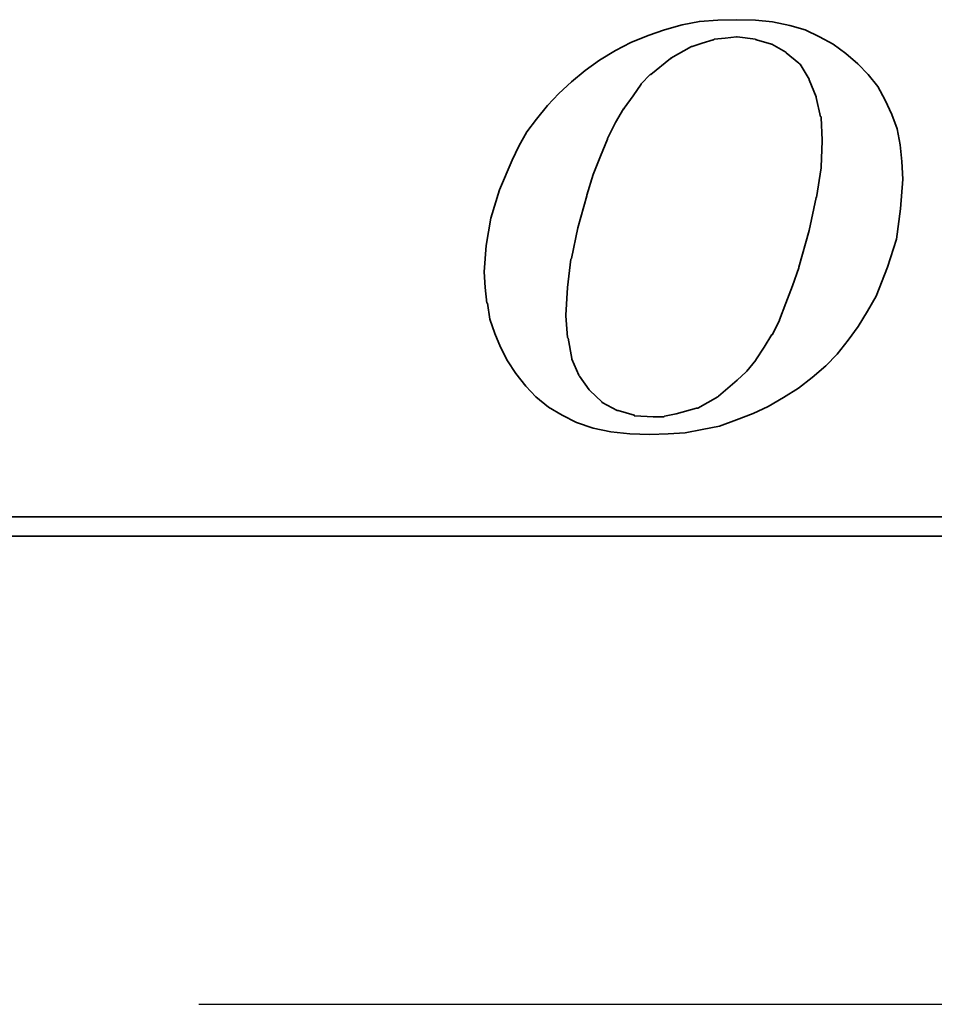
# Model space of a CAD drawing. Header units: millimetres. Extents: x -69 to 445, y -85 to 100.
# Tile 97 of 112: x 287.09 to 291.73, y 0 to 5. Entities that reach past the tile are written whole.
import ezdxf

# ---------------------------------------------------------------- set-up
doc = ezdxf.new("R2010")
doc.units = ezdxf.units.MM
doc.linetypes.add('CENTER', pattern=[2, 1.25, -0.25, 0.25, -0.25])
for name, color, linetype in [('CL', 1, 'CENTER'), ('DIM', 4, 'Continuous'), ('layer 1', 7, 'Continuous')]:
    doc.layers.add(name, color=color, linetype=linetype)

# ---------------------------------------------------------------- blocks, each defined once
blk = doc.blocks.new('TBI MOTION logo(完整正式版)')
at = {"layer": 'layer 1', "color": 22, "lineweight": 35}
for points, knots in [([(-11.34375, -6.98375), (-11.34375, -6.98375), (-10.91375, -7.43875), (-10.91375, -7.43875), (-10.91375, -7.43875), (-10.91375, -7.43875), (-10.38625, -7.87125), (-10.38625, -7.87125), (-10.38625, -7.87125), (-10.38625, -7.87125), (-9.81125, -8.20375), (-9.81125, -8.20375), (-9.81125, -8.20375), (-9.81125, -8.20375), (-9.21125, -8.51875), (-9.21125, -8.51875), (-9.21125, -8.51875), (-9.21125, -8.51875), (-8.51625, -8.75875), (-8.51625, -8.75875), (-8.51625, -8.75875), (-8.51625, -8.75875), (-7.77125, -8.90375), (-7.77125, -8.90375), (-7.77125, -8.90375), (-7.77125, -8.90375), (-6.97875, -8.99875), (-6.97875, -8.99875), (-6.97875, -8.99875), (-6.97875, -8.99875), (-6.14125, -9.02375), (-6.14125, -9.02375), (-6.14125, -9.02375), (-6.14125, -9.02375), (-5.37125, -8.99875), (-5.37125, -8.99875), (-5.37125, -8.99875), (-5.37125, -8.99875), (-4.65375, -8.94875), (-4.65375, -8.94875), (-4.65375, -8.94875), (-4.65375, -8.94875), (-3.93375, -8.80625), (-3.93375, -8.80625), (-3.93375, -8.80625), (-3.93375, -8.80625), (-3.21375, -8.66375), (-3.21375, -8.66375), (-3.21375, -8.66375), (-3.21375, -8.66375), (-2.49375, -8.39875), (-2.49375, -8.39875), (-2.49375, -8.39875), (-2.49375, -8.39875), (-1.79875, -8.13375), (-1.79875, -8.13375), (-1.79875, -8.13375), (-1.79875, -8.13375), (-1.17375, -7.84375), (-1.17375, -7.84375), (-1.17375, -7.84375), (-1.17375, -7.84375), (-0.52375, -7.46375), (-0.52375, -7.46375), (-0.52375, -7.46375), (-0.52375, -7.46375), (0.10124, -7.07875), (0.10124, -7.07875), (0.10124, -7.07875), (0.10124, -7.07875), (0.67625, -6.62375), (0.67625, -6.62375), (0.67625, -6.62375), (0.67625, -6.62375), (1.24874, -6.14375), (1.24874, -6.14375), (1.24874, -6.14375), (1.24874, -6.14375), (1.72874, -5.64125), (1.72874, -5.64125), (1.72874, -5.64125), (1.72874, -5.64125), (2.18624, -5.06375), (2.18624, -5.06375), (2.18624, -5.06375), (2.18624, -5.06375), (2.61625, -4.48874), (2.61625, -4.48874), (2.61625, -4.48874), (2.61625, -4.48874), (3.00125, -3.83874), (3.00125, -3.83874), (3.00125, -3.83874), (3.00125, -3.83874), (3.36124, -3.21374), (3.36124, -3.21374), (3.36124, -3.21374), (3.36124, -3.21374), (3.84374, -1.99125), (3.84374, -1.99125), (3.84374, -1.99125), (3.84374, -1.99125), (4.22625, -0.81875), (4.22625, -0.81875), (4.22625, -0.81875), (4.22625, -0.81875), (4.39125, 0.45624), (4.39125, 0.45624), (4.39125, 0.45624), (4.39125, 0.45624), (4.48874, 1.70124), (4.48874, 1.70124), (4.48874, 1.70124), (4.48874, 1.70124), (4.43874, 2.44625), (4.43874, 2.44625), (4.43874, 2.44625), (4.43874, 2.44625), (4.36874, 3.14125), (4.36874, 3.14125), (4.36874, 3.14125), (4.36874, 3.14125), (4.25125, 3.81125), (4.25125, 3.81125), (4.25125, 3.81125), (4.25125, 3.81125), (4.03124, 4.41125), (4.03124, 4.41125), (4.03124, 4.41125), (4.03124, 4.41125), (3.74374, 5.01125), (3.74374, 5.01125), (3.74374, 5.01125), (3.74374, 5.01125), (3.43124, 5.58875), (3.43124, 5.58875), (3.43124, 5.58875), (3.43124, 5.58875), (3.02625, 6.09125), (3.02625, 6.09125), (3.02625, 6.09125), (3.02625, 6.09125), (2.59374, 6.54875), (2.59374, 6.54875), (2.59374, 6.54875), (2.59374, 6.54875), (2.09124, 6.98125), (2.09124, 6.98125), (2.09124, 6.98125), (2.09124, 6.98125), (1.56124, 7.36625), (1.56124, 7.36625), (1.56124, 7.36625), (1.56124, 7.36625), (0.98624, 7.67625), (0.98624, 7.67625), (0.98624, 7.67625), (0.98624, 7.67625), (0.38624, 7.96375), (0.38624, 7.96375), (0.38624, 7.96375), (0.38624, 7.96375), (-0.25875, 8.15625), (-0.25875, 8.15625), (-0.25875, 8.15625), (-0.25875, 8.15625), (-0.98125, 8.30125), (-0.98125, 8.30125), (-0.98125, 8.30125), (-0.98125, 8.30125), (-1.70124, 8.37125), (-1.70124, 8.37125), (-1.70124, 8.37125), (-1.70124, 8.37125), (-2.49375, 8.39624), (-2.49375, 8.39624), (-2.49375, 8.39624), (-2.49375, 8.39624), (-3.28625, 8.37125), (-3.28625, 8.37125), (-3.28625, 8.37125), (-3.28625, 8.37125), (-4.05125, 8.32125), (-4.05125, 8.32125), (-4.05125, 8.32125), (-4.05125, 8.32125), (-4.77375, 8.18125), (-4.77375, 8.18125), (-4.77375, 8.18125), (-4.77375, 8.18125), (-5.51625, 7.96375), (-5.51625, 7.96375), (-5.51625, 7.96375), (-5.51625, 7.96375), (-6.21125, 7.72625), (-6.21125, 7.72625), (-6.21125, 7.72625), (-6.21125, 7.72625), (-6.92875, 7.43625), (-6.92875, 7.43625), (-6.92875, 7.43625), (-6.92875, 7.43625), (-7.57875, 7.10125), (-7.57875, 7.10125), (-7.57875, 7.10125), (-7.57875, 7.10125), (-8.24875, 6.69125), (-8.24875, 6.69125), (-8.24875, 6.69125), (-8.24875, 6.69125), (-8.84875, 6.26125), (-8.84875, 6.26125), (-8.84875, 6.26125), (-8.84875, 6.26125), (-9.42625, 5.78125), (-9.42625, 5.78125), (-9.42625, 5.78125), (-9.42625, 5.78125), (-9.95375, 5.30125), (-9.95375, 5.30125), (-9.95375, 5.30125), (-9.95375, 5.30125), (-10.43375, 4.79624), (-10.43375, 4.79624), (-10.43375, 4.79624), (-10.43375, 4.79624), (-10.88875, 4.22125), (-10.88875, 4.22125), (-10.88875, 4.22125), (-10.88875, 4.22125), (-11.29875, 3.69375), (-11.29875, 3.69375), (-11.29875, 3.69375), (-11.29875, 3.69375), (-11.63375, 3.09125), (-11.63375, 3.09125), (-11.63375, 3.09125), (-11.63375, 3.09125), (-11.91875, 2.49625), (-11.91875, 2.49625), (-11.91875, 2.49625), (-11.91875, 2.49625), (-12.44875, 1.24625), (-12.44875, 1.24625), (-12.44875, 1.24625), (-12.44875, 1.24625), (-12.80875, 0.06874), (-12.80875, 0.06874), (-12.80875, 0.06874), (-12.80875, 0.06874), (-12.99875, -1.07875), (-12.99875, -1.07875), (-12.99875, -1.07875), (-12.99875, -1.07875), (-13.09375, -2.18375), (-13.09375, -2.18375), (-13.09375, -2.18375), (-13.09375, -2.18375), (-13.04875, -2.85375), (-13.04875, -2.85375), (-13.04875, -2.85375), (-13.04875, -2.85375), (-12.97375, -3.50375), (-12.97375, -3.50375), (-12.97375, -3.50375), (-12.97375, -3.50375), (-12.95375, -3.50375), (-12.95375, -3.50375), (-12.95375, -3.50375), (-12.95375, -3.50375), (-12.85375, -4.17375), (-12.85375, -4.17375), (-12.85375, -4.17375), (-12.85375, -4.17375), (-12.63875, -4.77624), (-12.63875, -4.77624), (-12.63875, -4.77624), (-12.63875, -4.77624), (-12.39875, -5.35125), (-12.39875, -5.35125), (-12.39875, -5.35125), (-12.39875, -5.35125), (-12.11375, -5.92875), (-12.11375, -5.92875), (-12.11375, -5.92875), (-12.11375, -5.92875), (-11.75375, -6.45375), (-11.75375, -6.45375), (-11.75375, -6.45375), (-11.75375, -6.45375), (-11.34375, -6.98375), (-11.34375, -6.98375)], [0, 0, 0, 0, 0.01369863, 0.01369863, 0.01369863, 0.01369863, 0.02739726, 0.02739726, 0.02739726, 0.02739726, 0.04109589, 0.04109589, 0.04109589, 0.04109589, 0.05479452, 0.05479452, 0.05479452, 0.05479452, 0.06849315, 0.06849315, 0.06849315, 0.06849315, 0.08219178, 0.08219178, 0.08219178, 0.08219178, 0.09589041, 0.09589041, 0.09589041, 0.09589041, 0.10958904, 0.10958904, 0.10958904, 0.10958904, 0.12328767, 0.12328767, 0.12328767, 0.12328767, 0.1369863, 0.1369863, 0.1369863, 0.1369863, 0.15068493, 0.15068493, 0.15068493, 0.15068493, 0.16438356, 0.16438356, 0.16438356, 0.16438356, 0.17808219, 0.17808219, 0.17808219, 0.17808219, 0.19178082, 0.19178082, 0.19178082, 0.19178082, 0.20547945, 0.20547945, 0.20547945, 0.20547945, 0.21917808, 0.21917808, 0.21917808, 0.21917808, 0.23287671, 0.23287671, 0.23287671, 0.23287671, 0.24657534, 0.24657534, 0.24657534, 0.24657534, 0.26027397, 0.26027397, 0.26027397, 0.26027397, 0.2739726, 0.2739726, 0.2739726, 0.2739726, 0.28767123, 0.28767123, 0.28767123, 0.28767123, 0.30136986, 0.30136986, 0.30136986, 0.30136986, 0.31506849, 0.31506849, 0.31506849, 0.31506849, 0.32876712, 0.32876712, 0.32876712, 0.32876712, 0.34246575, 0.34246575, 0.34246575, 0.34246575, 0.35616438, 0.35616438, 0.35616438, 0.35616438, 0.36986301, 0.36986301, 0.36986301, 0.36986301, 0.38356164, 0.38356164, 0.38356164, 0.38356164, 0.39726027, 0.39726027, 0.39726027, 0.39726027, 0.4109589, 0.4109589, 0.4109589, 0.4109589, 0.42465753, 0.42465753, 0.42465753, 0.42465753, 0.43835616, 0.43835616, 0.43835616, 0.43835616, 0.45205479, 0.45205479, 0.45205479, 0.45205479, 0.46575342, 0.46575342, 0.46575342, 0.46575342, 0.47945205, 0.47945205, 0.47945205, 0.47945205, 0.49315068, 0.49315068, 0.49315068, 0.49315068, 0.50684932, 0.50684932, 0.50684932, 0.50684932, 0.52054795, 0.52054795, 0.52054795, 0.52054795, 0.53424658, 0.53424658, 0.53424658, 0.53424658, 0.54794521, 0.54794521, 0.54794521, 0.54794521, 0.56164384, 0.56164384, 0.56164384, 0.56164384, 0.57534247, 0.57534247, 0.57534247, 0.57534247, 0.5890411, 0.5890411, 0.5890411, 0.5890411, 0.60273973, 0.60273973, 0.60273973, 0.60273973, 0.61643836, 0.61643836, 0.61643836, 0.61643836, 0.63013699, 0.63013699, 0.63013699, 0.63013699, 0.64383562, 0.64383562, 0.64383562, 0.64383562, 0.65753425, 0.65753425, 0.65753425, 0.65753425, 0.67123288, 0.67123288, 0.67123288, 0.67123288, 0.68493151, 0.68493151, 0.68493151, 0.68493151, 0.69863014, 0.69863014, 0.69863014, 0.69863014, 0.71232877, 0.71232877, 0.71232877, 0.71232877, 0.7260274, 0.7260274, 0.7260274, 0.7260274, 0.73972603, 0.73972603, 0.73972603, 0.73972603, 0.75342466, 0.75342466, 0.75342466, 0.75342466, 0.76712329, 0.76712329, 0.76712329, 0.76712329, 0.78082192, 0.78082192, 0.78082192, 0.78082192, 0.79452055, 0.79452055, 0.79452055, 0.79452055, 0.80821918, 0.80821918, 0.80821918, 0.80821918, 0.82191781, 0.82191781, 0.82191781, 0.82191781, 0.83561644, 0.83561644, 0.83561644, 0.83561644, 0.84931507, 0.84931507, 0.84931507, 0.84931507, 0.8630137, 0.8630137, 0.8630137, 0.8630137, 0.87671233, 0.87671233, 0.87671233, 0.87671233, 0.89041096, 0.89041096, 0.89041096, 0.89041096, 0.90410959, 0.90410959, 0.90410959, 0.90410959, 0.91780822, 0.91780822, 0.91780822, 0.91780822, 0.93150685, 0.93150685, 0.93150685, 0.93150685, 0.94520548, 0.94520548, 0.94520548, 0.94520548, 0.95890411, 0.95890411, 0.95890411, 0.95890411, 0.97260274, 0.97260274, 0.97260274, 0.97260274, 0.98630137, 0.98630137, 0.98630137, 0.98630137, 1, 1, 1, 1]), ([(-8.77875, 1.03124), (-8.77875, 1.03124), (-8.51625, 1.89625), (-8.51625, 1.89625), (-8.51625, 1.89625), (-8.51625, 1.89625), (-8.20375, 2.66375), (-8.20375, 2.66375), (-8.20375, 2.66375), (-8.20375, 2.66375), (-7.91625, 3.38125), (-7.91625, 3.38125), (-7.91625, 3.38125), (-7.91625, 3.38125), (-7.91625, 3.40624), (-7.91625, 3.40624), (-7.91625, 3.40624), (-7.91625, 3.40624), (-7.57875, 4.07624), (-7.57875, 4.07624), (-7.57875, 4.07624), (-7.57875, 4.07624), (-7.24375, 4.65125), (-7.24375, 4.65125), (-7.24375, 4.65125), (-7.24375, 4.65125), (-7.21875, 4.65125), (-7.21875, 4.65125), (-7.21875, 4.65125), (-7.21875, 4.65125), (-7.21875, 4.67624), (-7.21875, 4.67624), (-7.21875, 4.67624), (-7.21875, 4.67624), (-6.83625, 5.20375), (-6.83625, 5.20375), (-6.83625, 5.20375), (-6.83625, 5.20375), (-6.49875, 5.68625), (-6.49875, 5.68625), (-6.49875, 5.68625), (-6.49875, 5.68625), (-6.49875, 5.70625), (-6.49875, 5.70625), (-6.49875, 5.70625), (-6.49875, 5.70625), (-6.11625, 6.09125), (-6.11625, 6.09125), (-6.11625, 6.09125), (-6.11625, 6.09125), (-6.09125, 6.09125), (-6.09125, 6.09125), (-6.09125, 6.09125), (-6.09125, 6.09125), (-5.27375, 6.76625), (-5.27375, 6.76625), (-5.27375, 6.76625), (-5.27375, 6.76625), (-5.24875, 6.76625), (-5.24875, 6.76625), (-5.24875, 6.76625), (-5.24875, 6.76625), (-5.24875, 6.78625), (-5.24875, 6.78625), (-5.24875, 6.78625), (-5.24875, 6.78625), (-4.38875, 7.26624), (-4.38875, 7.26624), (-4.38875, 7.26624), (-4.38875, 7.26624), (-4.36125, 7.26624), (-4.36125, 7.26624), (-4.36125, 7.26624), (-4.36125, 7.26624), (-3.93375, 7.41125), (-3.93375, 7.41125), (-3.93375, 7.41125), (-3.93375, 7.41125), (-3.47375, 7.55625), (-3.47375, 7.55625), (-3.47375, 7.55625), (-3.47375, 7.55625), (-3.45375, 7.55625), (-3.45375, 7.55625), (-3.45375, 7.55625), (-3.45375, 7.55625), (-3.42875, 7.58124), (-3.42875, 7.58124), (-3.42875, 7.58124), (-3.42875, 7.58124), (-2.97375, 7.62625), (-2.97375, 7.62625), (-2.97375, 7.62625), (-2.97375, 7.62625), (-2.49375, 7.67625), (-2.49375, 7.67625), (-2.49375, 7.67625), (-2.49375, 7.67625), (-2.46875, 7.67625), (-2.46875, 7.67625), (-2.46875, 7.67625), (-2.46875, 7.67625), (-1.70124, 7.58124), (-1.70124, 7.58124), (-1.70124, 7.58124), (-1.70124, 7.58124), (-1.67875, 7.55625), (-1.67875, 7.55625), (-1.67875, 7.55625), (-1.67875, 7.55625), (-1.65375, 7.55625), (-1.65375, 7.55625), (-1.65375, 7.55625), (-1.65375, 7.55625), (-1.03125, 7.36625), (-1.03125, 7.36625), (-1.03125, 7.36625), (-1.03125, 7.36625), (-1.00625, 7.36625), (-1.00625, 7.36625), (-1.00625, 7.36625), (-1.00625, 7.36625), (-0.43124, 7.02624), (-0.43124, 7.02624), (-0.43124, 7.02624), (-0.43124, 7.02624), (-0.40625, 7.00624), (-0.40625, 7.00624), (-0.40625, 7.00624), (-0.40625, 7.00624), (0.12124, 6.57124), (0.12124, 6.57124), (0.12124, 6.57124), (0.12124, 6.57124), (0.14624, 6.54875), (0.14624, 6.54875), (0.14624, 6.54875), (0.14624, 6.54875), (0.17124, 6.52375), (0.17124, 6.52375), (0.17124, 6.52375), (0.17124, 6.52375), (0.55625, 5.89875), (0.55625, 5.89875), (0.55625, 5.89875), (0.55625, 5.89875), (0.55625, 5.87625), (0.55625, 5.87625), (0.55625, 5.87625), (0.55625, 5.87625), (0.84124, 5.15625), (0.84124, 5.15625), (0.84124, 5.15625), (0.84124, 5.15625), (0.84124, 5.13125), (0.84124, 5.13125), (0.84124, 5.13125), (0.84124, 5.13125), (1.03624, 4.31875), (1.03624, 4.31875), (1.03624, 4.31875), (1.03624, 4.31875), (1.05624, 4.31875), (1.05624, 4.31875), (1.05624, 4.31875), (1.05624, 4.31875), (1.05624, 4.29125), (1.05624, 4.29125), (1.05624, 4.29125), (1.05624, 4.29125), (1.10625, 3.33125), (1.10625, 3.33125), (1.10625, 3.33125), (1.10625, 3.33125), (1.10625, 3.30875), (1.10625, 3.30875), (1.10625, 3.30875), (1.10625, 3.30875), (1.05624, 2.20624), (1.05624, 2.20624), (1.05624, 2.20624), (1.05624, 2.20624), (1.05624, 2.18124), (1.05624, 2.18124), (1.05624, 2.18124), (1.05624, 2.18124), (0.86624, 0.93624), (0.86624, 0.93624), (0.86624, 0.93624), (0.86624, 0.93624), (0.84124, 0.93624), (0.84124, 0.93624), (0.84124, 0.93624), (0.84124, 0.93624), (0.55625, -0.45874), (0.55625, -0.45874), (0.55625, -0.45874), (0.55625, -0.45874), (0.12124, -1.99125), (0.12124, -1.99125), (0.12124, -1.99125), (0.12124, -1.99125), (0.12124, -2.01874), (0.12124, -2.01874), (0.12124, -2.01874), (0.12124, -2.01874), (-0.13874, -2.78375), (-0.13874, -2.78375), (-0.13874, -2.78375), (-0.13874, -2.78375), (-0.43124, -3.50375), (-0.43124, -3.50375), (-0.43124, -3.50375), (-0.43124, -3.50375), (-0.69375, -4.19875), (-0.69375, -4.19875), (-0.69375, -4.19875), (-0.69375, -4.19875), (-0.69375, -4.22375), (-0.69375, -4.22375), (-0.69375, -4.22375), (-0.69375, -4.22375), (-0.98125, -4.82374), (-0.98125, -4.82374), (-0.98125, -4.82374), (-0.98125, -4.82374), (-1.00625, -4.82374), (-1.00625, -4.82374), (-1.00625, -4.82374), (-1.00625, -4.82374), (-1.33875, -5.35125), (-1.33875, -5.35125), (-1.33875, -5.35125), (-1.33875, -5.35125), (-1.67875, -5.87875), (-1.67875, -5.87875), (-1.67875, -5.87875), (-1.67875, -5.87875), (-1.67875, -5.90375), (-1.67875, -5.90375), (-1.67875, -5.90375), (-1.67875, -5.90375), (-2.05875, -6.35875), (-2.05875, -6.35875), (-2.05875, -6.35875), (-2.05875, -6.35875), (-2.08375, -6.38375), (-2.08375, -6.38375), (-2.08375, -6.38375), (-2.08375, -6.38375), (-2.46875, -6.74375), (-2.46875, -6.74375), (-2.46875, -6.74375), (-2.46875, -6.74375), (-3.25875, -7.41625), (-3.25875, -7.41625), (-3.25875, -7.41625), (-3.25875, -7.41625), (-3.28625, -7.43875), (-3.28625, -7.43875), (-3.28625, -7.43875), (-3.28625, -7.43875), (-4.12375, -7.91875), (-4.12375, -7.91875), (-4.12375, -7.91875), (-4.12375, -7.91875), (-4.14875, -7.91875), (-4.14875, -7.91875), (-4.14875, -7.91875), (-4.14875, -7.91875), (-4.17125, -7.91875), (-4.17125, -7.91875), (-4.17125, -7.91875), (-4.17125, -7.91875), (-5.03375, -8.15875), (-5.03375, -8.15875), (-5.03375, -8.15875), (-5.03375, -8.15875), (-5.51625, -8.25625), (-5.51625, -8.25625), (-5.51625, -8.25625), (-5.51625, -8.25625), (-5.54125, -8.27875), (-5.54125, -8.27875), (-5.54125, -8.27875), (-5.54125, -8.27875), (-5.56375, -8.27875), (-5.56375, -8.27875), (-5.56375, -8.27875), (-5.56375, -8.27875), (-5.99625, -8.27875), (-5.99625, -8.27875), (-5.99625, -8.27875), (-5.99625, -8.27875), (-6.76375, -8.23125), (-6.76375, -8.23125), (-6.76375, -8.23125), (-6.76375, -8.23125), (-6.78875, -8.23125), (-6.78875, -8.23125), (-6.78875, -8.23125), (-6.78875, -8.23125), (-6.78875, -8.20375), (-6.78875, -8.20375), (-6.78875, -8.20375), (-6.78875, -8.20375), (-7.45875, -8.01375), (-7.45875, -8.01375), (-7.45875, -8.01375), (-7.45875, -8.01375), (-7.48375, -8.01375), (-7.48375, -8.01375), (-7.48375, -8.01375), (-7.48375, -8.01375), (-7.50875, -8.01375), (-7.50875, -8.01375), (-7.50875, -8.01375), (-7.50875, -8.01375), (-8.13125, -7.67875), (-8.13125, -7.67875), (-8.13125, -7.67875), (-8.13125, -7.67875), (-8.15625, -7.65375), (-8.15625, -7.65375), (-8.15625, -7.65375), (-8.15625, -7.65375), (-8.65875, -7.17375), (-8.65875, -7.17375), (-8.65875, -7.17375), (-8.65875, -7.17375), (-8.68375, -7.14875), (-8.68375, -7.14875), (-8.68375, -7.14875), (-8.68375, -7.14875), (-9.08875, -6.57375), (-9.08875, -6.57375), (-9.08875, -6.57375), (-9.08875, -6.57375), (-9.11375, -6.54875), (-9.11375, -6.54875), (-9.11375, -6.54875), (-9.11375, -6.54875), (-9.11375, -6.52875), (-9.11375, -6.52875), (-9.11375, -6.52875), (-9.11375, -6.52875), (-9.40375, -5.85375), (-9.40375, -5.85375), (-9.40375, -5.85375), (-9.40375, -5.85375), (-9.40375, -5.82875), (-9.40375, -5.82875), (-9.40375, -5.82875), (-9.40375, -5.82875), (-9.56875, -4.96875), (-9.56875, -4.96875), (-9.56875, -4.96875), (-9.56875, -4.96875), (-9.59375, -4.94375), (-9.59375, -4.94375), (-9.59375, -4.94375), (-9.59375, -4.94375), (-9.66375, -4.03375), (-9.66375, -4.03375), (-9.66375, -4.03375), (-9.66375, -4.03375), (-9.66375, -4.00875), (-9.66375, -4.00875), (-9.66375, -4.00875), (-9.66375, -4.00875), (-9.59375, -2.85375), (-9.59375, -2.85375), (-9.59375, -2.85375), (-9.59375, -2.85375), (-9.45125, -1.65875), (-9.45125, -1.65875), (-9.45125, -1.65875), (-9.45125, -1.65875), (-9.42625, -1.63375), (-9.42625, -1.63375), (-9.42625, -1.63375), (-9.42625, -1.63375), (-9.16125, -0.33875), (-9.16125, -0.33875), (-9.16125, -0.33875), (-9.16125, -0.33875), (-8.77875, 1.00624), (-8.77875, 1.00624), (-8.77875, 1.00624), (-8.77875, 1.00624), (-8.77875, 1.03124), (-8.77875, 1.03124)], [0, 0, 0, 0, 0.01020408, 0.01020408, 0.01020408, 0.01020408, 0.02040816, 0.02040816, 0.02040816, 0.02040816, 0.03061224, 0.03061224, 0.03061224, 0.03061224, 0.04081633, 0.04081633, 0.04081633, 0.04081633, 0.05102041, 0.05102041, 0.05102041, 0.05102041, 0.06122449, 0.06122449, 0.06122449, 0.06122449, 0.07142857, 0.07142857, 0.07142857, 0.07142857, 0.08163265, 0.08163265, 0.08163265, 0.08163265, 0.09183673, 0.09183673, 0.09183673, 0.09183673, 0.10204082, 0.10204082, 0.10204082, 0.10204082, 0.1122449, 0.1122449, 0.1122449, 0.1122449, 0.12244898, 0.12244898, 0.12244898, 0.12244898, 0.13265306, 0.13265306, 0.13265306, 0.13265306, 0.14285714, 0.14285714, 0.14285714, 0.14285714, 0.15306122, 0.15306122, 0.15306122, 0.15306122, 0.16326531, 0.16326531, 0.16326531, 0.16326531, 0.17346939, 0.17346939, 0.17346939, 0.17346939, 0.18367347, 0.18367347, 0.18367347, 0.18367347, 0.19387755, 0.19387755, 0.19387755, 0.19387755, 0.20408163, 0.20408163, 0.20408163, 0.20408163, 0.21428571, 0.21428571, 0.21428571, 0.21428571, 0.2244898, 0.2244898, 0.2244898, 0.2244898, 0.23469388, 0.23469388, 0.23469388, 0.23469388, 0.24489796, 0.24489796, 0.24489796, 0.24489796, 0.25510204, 0.25510204, 0.25510204, 0.25510204, 0.26530612, 0.26530612, 0.26530612, 0.26530612, 0.2755102, 0.2755102, 0.2755102, 0.2755102, 0.28571429, 0.28571429, 0.28571429, 0.28571429, 0.29591837, 0.29591837, 0.29591837, 0.29591837, 0.30612245, 0.30612245, 0.30612245, 0.30612245, 0.31632653, 0.31632653, 0.31632653, 0.31632653, 0.32653061, 0.32653061, 0.32653061, 0.32653061, 0.33673469, 0.33673469, 0.33673469, 0.33673469, 0.34693878, 0.34693878, 0.34693878, 0.34693878, 0.35714286, 0.35714286, 0.35714286, 0.35714286, 0.36734694, 0.36734694, 0.36734694, 0.36734694, 0.37755102, 0.37755102, 0.37755102, 0.37755102, 0.3877551, 0.3877551, 0.3877551, 0.3877551, 0.39795918, 0.39795918, 0.39795918, 0.39795918, 0.40816327, 0.40816327, 0.40816327, 0.40816327, 0.41836735, 0.41836735, 0.41836735, 0.41836735, 0.42857143, 0.42857143, 0.42857143, 0.42857143, 0.43877551, 0.43877551, 0.43877551, 0.43877551, 0.44897959, 0.44897959, 0.44897959, 0.44897959, 0.45918367, 0.45918367, 0.45918367, 0.45918367, 0.46938776, 0.46938776, 0.46938776, 0.46938776, 0.47959184, 0.47959184, 0.47959184, 0.47959184, 0.48979592, 0.48979592, 0.48979592, 0.48979592, 0.5, 0.5, 0.5, 0.5, 0.51020408, 0.51020408, 0.51020408, 0.51020408, 0.52040816, 0.52040816, 0.52040816, 0.52040816, 0.53061224, 0.53061224, 0.53061224, 0.53061224, 0.54081633, 0.54081633, 0.54081633, 0.54081633, 0.55102041, 0.55102041, 0.55102041, 0.55102041, 0.56122449, 0.56122449, 0.56122449, 0.56122449, 0.57142857, 0.57142857, 0.57142857, 0.57142857, 0.58163265, 0.58163265, 0.58163265, 0.58163265, 0.59183673, 0.59183673, 0.59183673, 0.59183673, 0.60204082, 0.60204082, 0.60204082, 0.60204082, 0.6122449, 0.6122449, 0.6122449, 0.6122449, 0.62244898, 0.62244898, 0.62244898, 0.62244898, 0.63265306, 0.63265306, 0.63265306, 0.63265306, 0.64285714, 0.64285714, 0.64285714, 0.64285714, 0.65306122, 0.65306122, 0.65306122, 0.65306122, 0.66326531, 0.66326531, 0.66326531, 0.66326531, 0.67346939, 0.67346939, 0.67346939, 0.67346939, 0.68367347, 0.68367347, 0.68367347, 0.68367347, 0.69387755, 0.69387755, 0.69387755, 0.69387755, 0.70408163, 0.70408163, 0.70408163, 0.70408163, 0.71428571, 0.71428571, 0.71428571, 0.71428571, 0.7244898, 0.7244898, 0.7244898, 0.7244898, 0.73469388, 0.73469388, 0.73469388, 0.73469388, 0.74489796, 0.74489796, 0.74489796, 0.74489796, 0.75510204, 0.75510204, 0.75510204, 0.75510204, 0.76530612, 0.76530612, 0.76530612, 0.76530612, 0.7755102, 0.7755102, 0.7755102, 0.7755102, 0.78571429, 0.78571429, 0.78571429, 0.78571429, 0.79591837, 0.79591837, 0.79591837, 0.79591837, 0.80612245, 0.80612245, 0.80612245, 0.80612245, 0.81632653, 0.81632653, 0.81632653, 0.81632653, 0.82653061, 0.82653061, 0.82653061, 0.82653061, 0.83673469, 0.83673469, 0.83673469, 0.83673469, 0.84693878, 0.84693878, 0.84693878, 0.84693878, 0.85714286, 0.85714286, 0.85714286, 0.85714286, 0.86734694, 0.86734694, 0.86734694, 0.86734694, 0.87755102, 0.87755102, 0.87755102, 0.87755102, 0.8877551, 0.8877551, 0.8877551, 0.8877551, 0.89795918, 0.89795918, 0.89795918, 0.89795918, 0.90816327, 0.90816327, 0.90816327, 0.90816327, 0.91836735, 0.91836735, 0.91836735, 0.91836735, 0.92857143, 0.92857143, 0.92857143, 0.92857143, 0.93877551, 0.93877551, 0.93877551, 0.93877551, 0.94897959, 0.94897959, 0.94897959, 0.94897959, 0.95918367, 0.95918367, 0.95918367, 0.95918367, 0.96938776, 0.96938776, 0.96938776, 0.96938776, 0.97959184, 0.97959184, 0.97959184, 0.97959184, 0.98979592, 0.98979592, 0.98979592, 0.98979592, 1, 1, 1, 1]), ([(75.90875, -9.47875), (75.90875, -9.47875), (75.90875, -12.28625), (75.90875, -12.28625), (75.90875, -12.28625), (75.90875, -12.28625), (75.90875, -12.47875), (75.90875, -12.47875), (75.90875, -12.47875), (75.90875, -12.47875), (75.71625, -12.47875), (75.71625, -12.47875), (75.71625, -12.47875), (75.71625, -12.47875), (-88.32875, -12.47875), (-88.32875, -12.47875), (-88.32875, -12.47875), (-88.32875, -12.47875), (-88.32875, -13.29375), (-88.32875, -13.29375), (-88.32875, -13.29375), (-88.32875, -13.29375), (82.89125, -13.29375), (82.89125, -13.29375), (82.89125, -13.29375), (82.89125, -13.29375), (75.90875, -9.47875), (75.90875, -9.47875)], [0, 0, 0, 0, 0.14285714, 0.14285714, 0.14285714, 0.14285714, 0.28571429, 0.28571429, 0.28571429, 0.28571429, 0.42857143, 0.42857143, 0.42857143, 0.42857143, 0.57142857, 0.57142857, 0.57142857, 0.57142857, 0.71428571, 0.71428571, 0.71428571, 0.71428571, 0.85714286, 0.85714286, 0.85714286, 0.85714286, 1, 1, 1, 1])]:
    blk.add_open_spline(points, degree=3, knots=knots, dxfattribs=at)

msp = doc.modelspace()

# ---------------------------------------------------------------- linework, layer by layer
at = {"layer": 'CL', "color": 7, "ltscale": 5}
msp.add_line((228, 0), (318.4443, 0), dxfattribs=at)

# ---------------------------------------------------------------- block references
at = {"layer": 'DIM', "xscale": 0.1209599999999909, "yscale": 0.1209599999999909, "zscale": 0.1209599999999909}
msp.add_blockref('TBI MOTION logo(完整正式版)', (291.0323, 3.9849), dxfattribs=at)

doc.saveas('drawing.dxf')
